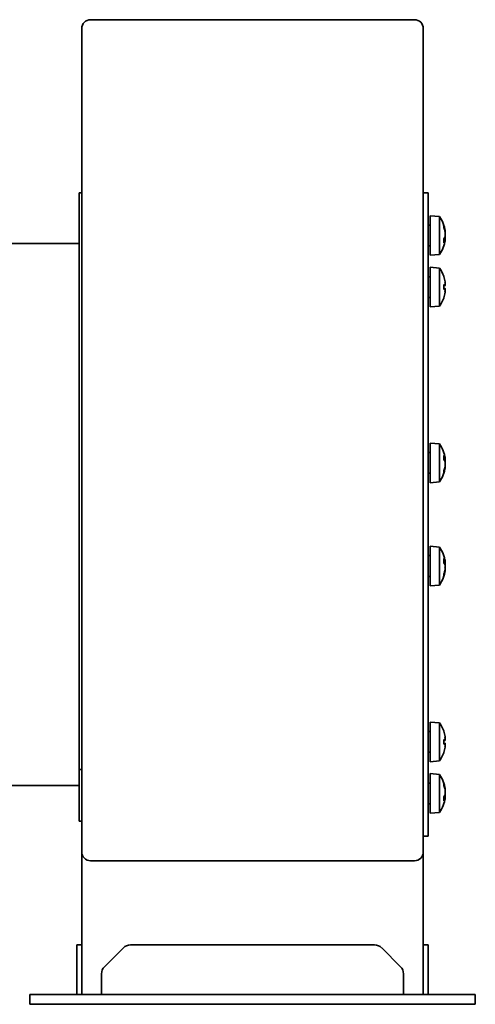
# Model space of a CAD drawing. Header units: millimetres. Extents: x 86 to 334, y 49 to 248.
# Tile 2 of 2: x 242 to 334, y 49 to 248. Entities that reach past the tile are written whole.
import ezdxf

# ---------------------------------------------------------------- set-up
doc = ezdxf.new("R2010")
doc.units = ezdxf.units.MM
doc.layers.add('Krawędzie widoczne(ISO)', color=7, linetype='Continuous', lineweight=35, true_color=0x262659)

msp = doc.modelspace()

# ---------------------------------------------------------------- linework, layer by layer
at = {"layer": 'Krawędzie widoczne(ISO)'}
for p, q in [((321.7, 248), (256.3, 248)), ((254.5, 155.5), (254.5, 246.2)), ((323.5, 246.2), (323.5, 155.5)), ((254, 213), (254, 96.47)), ((254, 213), (254.5, 213)), ((324.5, 213), (323.5, 213)), ((324.5, 83), (324.5, 213)), ((324.9, 208.38), (324.9, 200.38)), ((326.75, 208.22), (324.9, 208.38)), ((326.75, 208.22), (326.75, 200.54)), ((324.9, 206.48), (324.5, 206.48)), ((327.62, 205.98), (327.62, 206.43)), ((327.94, 205.26), (327.88, 205.25)), ((327.93, 205.11), (327.91, 205.11)), ((327.62, 202.93), (327.62, 203.73)), ((327.93, 203.66), (327.62, 203.68)), ((327.94, 203.51), (327.93, 203.51)), ((236.48, 202.8), (254, 202.8)), ((324.9, 202.28), (324.5, 202.28)), ((326.75, 200.54), (324.9, 200.38)), ((324.9, 197.96), (324.9, 189.96)), ((326.75, 197.8), (324.9, 197.96)), ((326.75, 197.8), (326.75, 190.12)), ((324.9, 196.06), (324.5, 196.06)), ((327.62, 196.09), (327.62, 196.1)), ((327.62, 193.49), (327.62, 194.43)), ((327.92, 194.27), (327.62, 194.24)), ((327.92, 193.66), (327.62, 193.68)), ((327.93, 194.67), (327.91, 194.67)), ((327.93, 193.25), (327.91, 193.25)), ((324.9, 191.86), (324.5, 191.86)), ((327.62, 191.82), (327.62, 191.84)), ((326.75, 190.12), (324.9, 189.96)), ((324.9, 162.42), (324.9, 154.42)), ((326.75, 162.26), (324.9, 162.42)), ((326.75, 162.26), (326.75, 154.58)), ((324.9, 160.52), (324.5, 160.52)), ((327.62, 159.07), (327.62, 159.87)), ((327.94, 159.29), (327.93, 159.29)), ((327.93, 159.14), (327.62, 159.12)), ((327.94, 157.54), (327.88, 157.55)), ((327.93, 157.69), (327.91, 157.69)), ((254.5, 79.8), (254.5, 155.5)), ((323.5, 155.5), (323.5, 79.8)), ((324.9, 156.32), (324.5, 156.32)), ((327.62, 156.37), (327.62, 156.82)), ((326.75, 154.58), (324.9, 154.42)), ((324.9, 141.58), (324.9, 133.58)), ((326.75, 141.42), (324.9, 141.58)), ((326.75, 141.42), (326.75, 133.74)), ((324.9, 139.68), (324.5, 139.68)), ((327.62, 138.23), (327.62, 139.03)), ((327.93, 138.31), (327.62, 138.28)), ((327.94, 138.46), (327.93, 138.46)), ((324.9, 135.48), (324.5, 135.48)), ((327.62, 135.54), (327.62, 135.98)), ((327.94, 136.71), (327.88, 136.71)), ((327.93, 136.86), (327.91, 136.86)), ((326.75, 133.74), (324.9, 133.58)), ((324.9, 106.04), (324.9, 98.04)), ((326.75, 105.88), (324.9, 106.04)), ((326.75, 105.88), (326.75, 98.2)), ((324.9, 104.14), (324.5, 104.14)), ((327.62, 104.16), (327.62, 104.18)), ((327.62, 101.57), (327.62, 102.51)), ((327.92, 102.34), (327.62, 102.32)), ((327.92, 101.73), (327.62, 101.76)), ((327.93, 102.75), (327.91, 102.75)), ((324.9, 99.94), (324.5, 99.94)), ((327.62, 99.9), (327.62, 99.91)), ((327.93, 101.33), (327.91, 101.33)), ((326.75, 98.2), (324.9, 98.04)), ((254, 96.47), (254, 86)), ((254, 96.47), (254.5, 96.47)), ((324.9, 95.62), (324.9, 87.62)), ((326.75, 95.46), (324.9, 95.62)), ((324.9, 93.72), (324.5, 93.72)), ((326.75, 95.46), (326.75, 87.78)), ((327.62, 93.22), (327.62, 93.66)), ((239.58, 93.2), (254, 93.2)), ((327.94, 92.49), (327.88, 92.49)), ((327.93, 92.34), (327.91, 92.34)), ((327.62, 90.17), (327.62, 90.97)), ((327.93, 90.89), (327.62, 90.92)), ((327.94, 90.74), (327.93, 90.74)), ((324.9, 89.52), (324.5, 89.52)), ((326.75, 87.78), (324.9, 87.62)), ((254.5, 86), (254, 86)), ((324.5, 83), (323.5, 83)), ((254.5, 79.8), (254.5, 51)), ((323.5, 51), (323.5, 79.8)), ((321.7, 78), (256.3, 78)), ((253.5, 60.41), (253.5, 61)), ((254.5, 61), (253.5, 61)), ((253.5, 60.41), (253.5, 56.59)), ((259.09, 56.59), (262.91, 60.41)), ((264.33, 61), (313.67, 61)), ((315.09, 60.41), (318.91, 56.59)), ((324.5, 61), (323.5, 61)), ((324.5, 61), (324.5, 60.41)), ((324.5, 60.41), (324.5, 56.59)), ((253.5, 55.17), (253.5, 56.59)), ((324.5, 56.59), (324.5, 55.17)), ((253.5, 55.17), (253.5, 53)), ((258.5, 53), (258.5, 55.17)), ((319.5, 55.17), (319.5, 53)), ((324.5, 55.17), (324.5, 53)), ((253.5, 53), (253.5, 51)), ((258.5, 53), (258.5, 51)), ((319.5, 53), (319.5, 51)), ((324.5, 53), (324.5, 51)), ((244, 51), (248, 51)), ((244, 49), (244, 51)), ((330, 51), (248, 51)), ((330, 51), (334, 51)), ((334, 49), (334, 51)), ((244, 49), (248, 49)), ((330, 49), (248, 49)), ((330, 49), (334, 49))]:
    msp.add_line(p, q, dxfattribs=at)
for centre, radius, start, end in [((256.3, 246.2), 1.8, 90, 180), ((321.7, 246.2), 1.8, 0, 90), ((321.5, 204.38), 6.5, 7.7377, 36.1956), ((321.5, 204.38), 6.5, 323.8044, 352.2623), ((321.5, 193.96), 6.5, 19.8815, 36.1956), ((327.42, 196.1), 0.206, 0, 19.8815), ((321.5, 193.96), 6.5, 323.8044, 340.1185), ((327.42, 191.82), 0.206, 340.1185, 0), ((321.5, 158.42), 6.5, 7.7377, 36.1956), ((321.5, 158.42), 6.5, 323.8044, 352.2623), ((321.5, 137.58), 6.5, 7.7377, 36.1956), ((321.5, 137.58), 6.5, 323.8044, 352.2623), ((321.5, 102.04), 6.5, 19.8815, 36.1956), ((327.42, 104.18), 0.206, 0, 19.8815), ((321.5, 102.04), 6.5, 323.8044, 340.1185), ((327.42, 99.9), 0.206, 340.1185, 0), ((321.5, 91.62), 6.5, 7.7377, 36.1956), ((321.5, 91.62), 6.5, 323.8044, 352.2623), ((256.3, 79.8), 1.8, 180, 270), ((321.7, 79.8), 1.8, 270, 0), ((264.33, 59), 2, 90, 135), ((313.67, 59), 2, 45, 90), ((260.5, 55.17), 2, 135, 180), ((317.5, 55.17), 2, 0, 45)]:
    msp.add_arc(centre, radius, start, end, dxfattribs=at)
for centre, major_axis, ratio, start_param, end_param in [((327.42, 206.42), (0.202, 0.045), 0.937457, 6.076564, 6.423526), ((321.54, 204.23), (6.27, 1.64), 0.93862, 6.212259, 6.390406), ((321.54, 204.67), (6.43, -0.87), 0.758355, 0.271401, 0.449548), ((321.54, 203.96), (6.46, 0.6), 0.33376, 5.904617, 6.082764), ((321.54, 204.72), (6.44, -0.74), 0.645989, 6.009705, 6.187852), ((323.04, 201.75), (4.94, 2.89), 0.148062, 0.074391, 0.145928), ((323.04, 206.88), (4.88, -3), 0.298412, 0.342443, 0.413981), ((323.04, 203.93), (1.63, 5.49), 0.853275, 4.813956, 4.885493), ((323.04, 205.3), (2.93, -4.92), 0.812989, 0.70507, 0.776607), ((328.26, 204.91), (-0.456, -0.262), 0.073585, 0.574787, 0.736125), ((321.54, 204.8), (6.46, -0.6), 0.33376, 0.200421, 0.214942), ((328.26, 203.85), (-0.456, 0.262), 0.073585, 5.54706, 5.692595), ((323.04, 201.88), (4.88, 3), 0.298412, 5.933691, 5.940742), ((328.26, 204.33), (0.455, 0.254), 0.150946, 2.279216, 2.290331), ((328.26, 203.23), (0.453, -0.124), 0.508103, 2.501338, 2.520104), ((327.42, 202.94), (-0.206, 0.023), 0.644355, 2.865695, 3.212658), ((321.54, 194.04), (5.84, -2.82), 0.979749, 0.611822, 0.789969), ((327.42, 194.42), (0.206, 0.018), 0.179732, 6.267333, 6.614295), ((321.54, 193.52), (6.46, 0.57), 0.180266, 0.153405, 0.331552), ((321.54, 194.4), (6.46, -0.57), 0.180266, 5.951633, 6.12978), ((327.42, 193.51), (-0.206, 0.018), 0.179732, 2.810483, 3.157445), ((323.04, 191.92), (4.58, 3.44), 0.554863, 6.048844, 6.120382), ((323.04, 195.67), (-4.25, 3.83), 0.664926, 3.842345, 3.913882), ((323.04, 192.25), (4.25, 3.83), 0.664926, 5.510896, 5.582433), ((323.04, 196.01), (4.58, -3.44), 0.554863, 0.162804, 0.234341), ((328.26, 194.93), (-0.452, -0.225), 0.299538, 0.567435, 0.630241), ((328.26, 192.99), (0.452, -0.225), 0.299538, 2.511352, 2.574157), ((321.54, 193.88), (-5.84, -2.82), 0.979749, 2.351624, 2.529771), ((327.42, 159.86), (0.206, 0.023), 0.644355, 6.21212, 6.559083), ((321.54, 158.08), (6.44, 0.74), 0.645989, 0.095334, 0.273481), ((323.04, 157.5), (-2.93, -4.92), 0.812989, 2.364986, 2.436523), ((323.04, 158.87), (-1.63, 5.49), 0.853275, 4.539285, 4.610822), ((328.26, 159.57), (-0.453, -0.124), 0.508103, 0.621488, 0.640255), ((321.54, 158.84), (6.46, -0.6), 0.33376, 0.200421, 0.378568), ((321.54, 158.13), (6.43, 0.87), 0.758355, 5.833638, 6.011785), ((321.54, 158.57), (6.27, -1.64), 0.93862, 6.175965, 6.354112), ((323.04, 155.92), (4.88, 3), 0.298412, 5.869205, 5.940742), ((323.04, 161.05), (4.94, -2.89), 0.148062, 6.137257, 6.208794), ((328.26, 158.95), (0.456, 0.262), 0.073585, 3.732183, 3.877718), ((321.54, 158), (6.46, 0.6), 0.33376, 6.068243, 6.082764), ((328.26, 157.89), (0.456, -0.262), 0.073585, 2.405468, 2.566806), ((323.04, 160.92), (4.88, -3), 0.298412, 0.342443, 0.349495), ((328.26, 158.47), (-0.455, 0.254), 0.150946, 0.851262, 0.862377), ((327.42, 156.38), (-0.202, 0.045), 0.937457, 3.001252, 3.348214), ((327.42, 139.02), (0.206, 0.023), 0.644355, 6.21212, 6.559083), ((321.54, 137.24), (6.44, 0.74), 0.645989, 0.095334, 0.273481), ((321.54, 138), (6.46, -0.6), 0.33376, 0.200421, 0.378568), ((323.04, 136.66), (-2.93, -4.92), 0.812989, 2.364986, 2.436523), ((323.04, 138.04), (-1.63, 5.49), 0.853275, 4.539285, 4.610822), ((323.04, 135.08), (4.88, 3), 0.298412, 5.869205, 5.940742), ((328.26, 138.11), (0.456, 0.262), 0.073585, 3.732183, 3.877718), ((321.54, 137.16), (6.46, 0.6), 0.33376, 6.068243, 6.082764), ((328.26, 138.73), (-0.453, -0.124), 0.508103, 0.621488, 0.640255), ((323.04, 140.08), (4.88, -3), 0.298412, 0.342443, 0.349495), ((328.26, 137.63), (-0.455, 0.254), 0.150946, 0.851262, 0.862377), ((321.54, 137.29), (6.43, 0.87), 0.758355, 5.833638, 6.011785), ((321.54, 137.73), (6.27, -1.64), 0.93862, 6.175965, 6.354112), ((327.42, 135.54), (-0.202, 0.045), 0.937457, 3.001252, 3.348214), ((323.04, 140.21), (4.94, -2.89), 0.148062, 6.137257, 6.208794), ((328.26, 137.05), (0.456, -0.262), 0.073585, 2.405468, 2.566806), ((321.54, 102.12), (5.84, -2.82), 0.979749, 0.611822, 0.789969), ((327.42, 102.49), (0.206, 0.018), 0.179732, 6.267333, 6.614295), ((321.54, 101.6), (6.46, 0.57), 0.180266, 0.153405, 0.331552), ((321.54, 102.48), (6.46, -0.57), 0.180266, 5.951633, 6.12978), ((327.42, 101.58), (-0.206, 0.018), 0.179732, 2.810483, 3.157445), ((323.04, 99.99), (4.58, 3.44), 0.554863, 6.048844, 6.120382), ((323.04, 103.75), (-4.25, 3.83), 0.664926, 3.842345, 3.913882), ((328.26, 103.01), (-0.452, -0.225), 0.299538, 0.567435, 0.630241), ((321.54, 101.96), (-5.84, -2.82), 0.979749, 2.351624, 2.529771), ((323.04, 100.33), (4.25, 3.83), 0.664926, 5.510896, 5.582433), ((323.04, 104.08), (4.58, -3.44), 0.554863, 0.162804, 0.234341), ((328.26, 101.07), (0.452, -0.225), 0.299538, 2.511352, 2.574157), ((327.42, 93.66), (0.202, 0.045), 0.937457, 6.076564, 6.423526), ((321.54, 91.47), (6.27, 1.64), 0.93862, 6.212259, 6.390406), ((321.54, 91.91), (6.43, -0.87), 0.758355, 0.271401, 0.449548), ((323.04, 88.99), (4.94, 2.89), 0.148062, 0.074391, 0.145928), ((323.04, 94.12), (4.88, -3), 0.298412, 0.342443, 0.413981), ((328.26, 92.15), (-0.456, -0.262), 0.073585, 0.574787, 0.736125), ((321.54, 92.04), (6.46, -0.6), 0.33376, 0.200421, 0.214942), ((321.54, 91.2), (6.46, 0.6), 0.33376, 5.904617, 6.082764), ((321.54, 91.96), (6.44, -0.74), 0.645989, 6.009705, 6.187852), ((327.42, 90.18), (-0.206, 0.023), 0.644355, 2.865695, 3.212658), ((323.04, 91.16), (1.63, 5.49), 0.853275, 4.813956, 4.885493), ((323.04, 92.54), (2.93, -4.92), 0.812989, 0.70507, 0.776607), ((328.26, 91.09), (-0.456, 0.262), 0.073585, 5.54706, 5.692595), ((323.04, 89.12), (4.88, 3), 0.298412, 5.933691, 5.940742), ((328.26, 91.56), (0.455, 0.254), 0.150946, 2.279216, 2.290331), ((328.26, 90.47), (0.453, -0.124), 0.508103, 2.501338, 2.520104)]:
    msp.add_ellipse(centre, major_axis=major_axis, ratio=ratio, start_param=start_param, end_param=end_param, dxfattribs=at)
for points, knots in [([(327.94, 205.26), (327.94, 205.26), (327.94, 205.26), (327.94, 205.28), (327.93, 205.29), (327.93, 205.34), (327.92, 205.37), (327.91, 205.42), (327.91, 205.43), (327.91, 205.45)], [-0.14159818, -0.14159818, -0.14159818, -0.14159818, -0.13573428, -0.13573428, -0.12469501, -0.12469501, -0.11365575, -0.11365575, -0.10828626, -0.10828626, -0.10828626, -0.10828626]), ([(327.91, 205.14), (327.91, 205.11), (327.92, 205.08), (327.93, 205), (327.93, 204.96), (327.94, 204.89), (327.94, 204.85), (327.94, 204.78), (327.94, 204.75), (327.94, 204.72), (327.93, 204.7), (327.93, 204.7)], [-0.1800581, -0.1800581, -0.1800581, -0.1800581, -0.16889095, -0.16889095, -0.15772379, -0.15772379, -0.14676457, -0.14676457, -0.13580535, -0.13580535, -0.13009158, -0.13009158, -0.13009158, -0.13009158]), ([(327.93, 205.11), (327.93, 205.11), (327.94, 205.11), (327.94, 205.11), (327.94, 205.12), (327.94, 205.16), (327.94, 205.18), (327.94, 205.22), (327.93, 205.24), (327.93, 205.26)], [0.0199546, 0.0199546, 0.0199546, 0.0199546, 0.02233431, 0.02233431, 0.03329353, 0.03329353, 0.04425275, 0.04425275, 0.0496824, 0.0496824, 0.0496824, 0.0496824]), ([(327.93, 204.57), (327.92, 204.59), (327.92, 204.61), (327.91, 204.63), (327.91, 204.64), (327.91, 204.64)], [-0.12203933, -0.12203933, -0.12203933, -0.12203933, -0.11365575, -0.11365575, -0.10828626, -0.10828626, -0.10828626, -0.10828626]), ([(327.93, 204.55), (327.93, 204.55), (327.93, 204.54), (327.94, 204.51), (327.94, 204.47), (327.94, 204.4), (327.94, 204.36), (327.94, 204.29), (327.93, 204.25), (327.93, 204.19), (327.92, 204.16), (327.91, 204.13), (327.91, 204.13), (327.91, 204.12)], [-0.15827539, -0.15827539, -0.15827539, -0.15827539, -0.15764996, -0.15764996, -0.14669212, -0.14669212, -0.13573428, -0.13573428, -0.12469501, -0.12469501, -0.11365575, -0.11365575, -0.10828626, -0.10828626, -0.10828626, -0.10828626]), ([(327.91, 203.66), (327.92, 203.68), (327.92, 203.7), (327.93, 203.76), (327.93, 203.8), (327.94, 203.87), (327.94, 203.91), (327.94, 203.98), (327.94, 204.01), (327.94, 204.05), (327.93, 204.06), (327.93, 204.07)], [-0.17566459, -0.17566459, -0.17566459, -0.17566459, -0.16889095, -0.16889095, -0.15772379, -0.15772379, -0.14676457, -0.14676457, -0.13580535, -0.13580535, -0.13009158, -0.13009158, -0.13009158, -0.13009158]), ([(327.91, 203.59), (327.91, 203.61), (327.92, 203.63), (327.93, 203.65), (327.93, 203.66), (327.94, 203.65), (327.94, 203.64), (327.94, 203.61), (327.94, 203.58), (327.94, 203.54), (327.93, 203.52), (327.93, 203.5)], [-0.18005785, -0.18005785, -0.18005785, -0.18005785, -0.1688907, -0.1688907, -0.15772354, -0.15772354, -0.14676432, -0.14676432, -0.1358051, -0.1358051, -0.13009133, -0.13009133, -0.13009133, -0.13009133]), ([(327.93, 204.21), (327.93, 204.22), (327.93, 204.22), (327.94, 204.25), (327.94, 204.29), (327.94, 204.35), (327.94, 204.36), (327.94, 204.38)], [-0.15827539, -0.15827539, -0.15827539, -0.15827539, -0.15764996, -0.15764996, -0.14669212, -0.14669212, -0.14159818, -0.14159818, -0.14159818, -0.14159818]), ([(327.93, 203.47), (327.93, 203.47), (327.93, 203.47), (327.94, 203.49), (327.94, 203.5), (327.94, 203.51), (327.94, 203.51), (327.94, 203.51)], [-0.15827557, -0.15827557, -0.15827557, -0.15827557, -0.15765014, -0.15765014, -0.1466923, -0.1466923, -0.14159836, -0.14159836, -0.14159836, -0.14159836]), ([(327.91, 195.02), (327.91, 194.98), (327.92, 194.94), (327.93, 194.87), (327.93, 194.83), (327.94, 194.77), (327.94, 194.74), (327.94, 194.7), (327.94, 194.68), (327.94, 194.67), (327.93, 194.67), (327.93, 194.67)], [0, 0, 0, 0, 0.01116716, 0.01116716, 0.02233431, 0.02233431, 0.03329353, 0.03329353, 0.04425275, 0.04425275, 0.04996652, 0.04996652, 0.04996652, 0.04996652]), ([(327.93, 194.57), (327.93, 194.56), (327.93, 194.56), (327.94, 194.52), (327.94, 194.48), (327.94, 194.41), (327.94, 194.38), (327.94, 194.33), (327.93, 194.3), (327.93, 194.27), (327.92, 194.27), (327.91, 194.27), (327.91, 194.27), (327.91, 194.27)], [-0.15827539, -0.15827539, -0.15827539, -0.15827539, -0.15764996, -0.15764996, -0.14669212, -0.14669212, -0.13573428, -0.13573428, -0.12469501, -0.12469501, -0.11365575, -0.11365575, -0.10828626, -0.10828626, -0.10828626, -0.10828626]), ([(327.91, 193.66), (327.91, 193.66), (327.92, 193.66), (327.93, 193.64), (327.93, 193.63), (327.94, 193.58), (327.94, 193.56), (327.94, 193.49), (327.94, 193.45), (327.94, 193.4), (327.93, 193.38), (327.93, 193.36)], [-0.1800581, -0.1800581, -0.1800581, -0.1800581, -0.16889095, -0.16889095, -0.15772379, -0.15772379, -0.14676457, -0.14676457, -0.13580535, -0.13580535, -0.13009158, -0.13009158, -0.13009158, -0.13009158]), ([(327.93, 193.25), (327.93, 193.25), (327.93, 193.25), (327.94, 193.25), (327.94, 193.24), (327.94, 193.21), (327.94, 193.19), (327.94, 193.14), (327.93, 193.11), (327.93, 193.04), (327.92, 193), (327.91, 192.94), (327.91, 192.93), (327.91, 192.91)], [-0.15827539, -0.15827539, -0.15827539, -0.15827539, -0.15764996, -0.15764996, -0.14669212, -0.14669212, -0.13573428, -0.13573428, -0.12469501, -0.12469501, -0.11365575, -0.11365575, -0.10828626, -0.10828626, -0.10828626, -0.10828626]), ([(327.93, 159.3), (327.93, 159.29), (327.93, 159.29), (327.94, 159.26), (327.94, 159.23), (327.94, 159.18), (327.94, 159.16), (327.94, 159.15), (327.93, 159.14), (327.93, 159.15), (327.92, 159.16), (327.91, 159.19), (327.91, 159.2), (327.91, 159.21)], [-0.15827539, -0.15827539, -0.15827539, -0.15827539, -0.15764996, -0.15764996, -0.14669212, -0.14669212, -0.13573428, -0.13573428, -0.12469501, -0.12469501, -0.11365575, -0.11365575, -0.10828626, -0.10828626, -0.10828626, -0.10828626]), ([(327.94, 159.29), (327.94, 159.29), (327.94, 159.29), (327.94, 159.29), (327.94, 159.3), (327.94, 159.32), (327.93, 159.32), (327.93, 159.33)], [-0.14690241, -0.14690241, -0.14690241, -0.14690241, -0.14676457, -0.14676457, -0.13580535, -0.13580535, -0.13009158, -0.13009158, -0.13009158, -0.13009158]), ([(327.93, 158.73), (327.93, 158.73), (327.93, 158.73), (327.94, 158.75), (327.94, 158.78), (327.94, 158.84), (327.94, 158.88), (327.94, 158.95), (327.93, 158.99), (327.93, 159.06), (327.92, 159.1), (327.91, 159.14), (327.91, 159.14), (327.91, 159.14)], [-0.15827539, -0.15827539, -0.15827539, -0.15827539, -0.15764996, -0.15764996, -0.14669212, -0.14669212, -0.13573428, -0.13573428, -0.12469501, -0.12469501, -0.11365575, -0.11365575, -0.11264531, -0.11264531, -0.11264531, -0.11264531]), ([(327.91, 158.68), (327.91, 158.67), (327.92, 158.65), (327.93, 158.59), (327.93, 158.56), (327.94, 158.49), (327.94, 158.46), (327.94, 158.38), (327.94, 158.34), (327.94, 158.29), (327.93, 158.27), (327.93, 158.25)], [-0.18005785, -0.18005785, -0.18005785, -0.18005785, -0.1688907, -0.1688907, -0.15772354, -0.15772354, -0.14676432, -0.14676432, -0.1358051, -0.1358051, -0.13009133, -0.13009133, -0.13009133, -0.13009133]), ([(327.91, 158.16), (327.91, 158.17), (327.92, 158.19), (327.93, 158.22), (327.93, 158.23), (327.93, 158.24)], [0, 0, 0, 0, 0.01116716, 0.01116716, 0.01357731, 0.01357731, 0.01357731, 0.01357731]), ([(327.93, 158.11), (327.93, 158.1), (327.93, 158.1), (327.94, 158.08), (327.94, 158.06), (327.94, 158), (327.94, 157.96), (327.94, 157.89), (327.93, 157.85), (327.93, 157.77), (327.92, 157.74), (327.91, 157.69), (327.91, 157.67), (327.91, 157.66)], [-0.15827557, -0.15827557, -0.15827557, -0.15827557, -0.15765014, -0.15765014, -0.1466923, -0.1466923, -0.13573446, -0.13573446, -0.12469519, -0.12469519, -0.11365593, -0.11365593, -0.10828644, -0.10828644, -0.10828644, -0.10828644]), ([(327.91, 157.35), (327.91, 157.39), (327.92, 157.42), (327.93, 157.48), (327.93, 157.5), (327.94, 157.53), (327.94, 157.54), (327.94, 157.54), (327.94, 157.54), (327.94, 157.54)], [-0.1800581, -0.1800581, -0.1800581, -0.1800581, -0.16889095, -0.16889095, -0.15772379, -0.15772379, -0.14676457, -0.14676457, -0.14539301, -0.14539301, -0.14539301, -0.14539301]), ([(327.94, 158.42), (327.94, 158.42), (327.94, 158.42), (327.94, 158.46), (327.94, 158.5), (327.94, 158.55), (327.93, 158.57), (327.93, 158.59)], [0.03315569, 0.03315569, 0.03315569, 0.03315569, 0.03329353, 0.03329353, 0.04425275, 0.04425275, 0.04996652, 0.04996652, 0.04996652, 0.04996652]), ([(327.93, 157.54), (327.93, 157.55), (327.93, 157.55), (327.94, 157.58), (327.94, 157.61), (327.94, 157.66), (327.94, 157.67), (327.94, 157.69), (327.94, 157.69), (327.93, 157.69)], [-0.15797902, -0.15797902, -0.15797902, -0.15797902, -0.15764996, -0.15764996, -0.14669212, -0.14669212, -0.13573428, -0.13573428, -0.12832655, -0.12832655, -0.12832655, -0.12832655]), ([(327.93, 138.46), (327.93, 138.46), (327.93, 138.45), (327.94, 138.42), (327.94, 138.39), (327.94, 138.34), (327.94, 138.33), (327.94, 138.31), (327.93, 138.3), (327.93, 138.31), (327.92, 138.33), (327.91, 138.35), (327.91, 138.36), (327.91, 138.37)], [-0.15827539, -0.15827539, -0.15827539, -0.15827539, -0.15764996, -0.15764996, -0.14669212, -0.14669212, -0.13573428, -0.13573428, -0.12469501, -0.12469501, -0.11365575, -0.11365575, -0.10828626, -0.10828626, -0.10828626, -0.10828626]), ([(327.93, 137.89), (327.93, 137.9), (327.93, 137.9), (327.94, 137.92), (327.94, 137.94), (327.94, 138), (327.94, 138.04), (327.94, 138.11), (327.93, 138.15), (327.93, 138.23), (327.92, 138.26), (327.91, 138.3), (327.91, 138.3), (327.91, 138.31)], [-0.15827557, -0.15827557, -0.15827557, -0.15827557, -0.15765014, -0.15765014, -0.1466923, -0.1466923, -0.13573446, -0.13573446, -0.12469519, -0.12469519, -0.11365593, -0.11365593, -0.11264549, -0.11264549, -0.11264549, -0.11264549]), ([(327.91, 137.84), (327.91, 137.83), (327.92, 137.81), (327.93, 137.76), (327.93, 137.72), (327.94, 137.66), (327.94, 137.62), (327.94, 137.54), (327.94, 137.5), (327.94, 137.45), (327.93, 137.43), (327.93, 137.41)], [0, 0, 0, 0, 0.01116716, 0.01116716, 0.02233431, 0.02233431, 0.03329353, 0.03329353, 0.04425275, 0.04425275, 0.04996652, 0.04996652, 0.04996652, 0.04996652]), ([(327.91, 137.32), (327.91, 137.33), (327.92, 137.35), (327.93, 137.39), (327.93, 137.39), (327.93, 137.4)], [-0.18005785, -0.18005785, -0.18005785, -0.18005785, -0.1688907, -0.1688907, -0.16648054, -0.16648054, -0.16648054, -0.16648054]), ([(327.94, 138.46), (327.94, 138.46), (327.94, 138.46), (327.94, 138.45), (327.94, 138.46), (327.94, 138.48), (327.93, 138.49), (327.93, 138.5)], [-0.14690241, -0.14690241, -0.14690241, -0.14690241, -0.14676457, -0.14676457, -0.13580535, -0.13580535, -0.13009158, -0.13009158, -0.13009158, -0.13009158]), ([(327.94, 137.58), (327.94, 137.58), (327.94, 137.58), (327.94, 137.62), (327.94, 137.66), (327.94, 137.71), (327.93, 137.73), (327.93, 137.75)], [-0.14690216, -0.14690216, -0.14690216, -0.14690216, -0.14676432, -0.14676432, -0.1358051, -0.1358051, -0.13009133, -0.13009133, -0.13009133, -0.13009133]), ([(327.93, 137.27), (327.93, 137.27), (327.93, 137.27), (327.94, 137.25), (327.94, 137.22), (327.94, 137.16), (327.94, 137.12), (327.94, 137.05), (327.93, 137.01), (327.93, 136.94), (327.92, 136.9), (327.91, 136.85), (327.91, 136.84), (327.91, 136.82)], [-0.15827539, -0.15827539, -0.15827539, -0.15827539, -0.15764996, -0.15764996, -0.14669212, -0.14669212, -0.13573428, -0.13573428, -0.12469501, -0.12469501, -0.11365575, -0.11365575, -0.10828626, -0.10828626, -0.10828626, -0.10828626]), ([(327.91, 136.51), (327.91, 136.55), (327.92, 136.58), (327.93, 136.64), (327.93, 136.66), (327.94, 136.69), (327.94, 136.7), (327.94, 136.71), (327.94, 136.71), (327.94, 136.71)], [-0.1800581, -0.1800581, -0.1800581, -0.1800581, -0.16889095, -0.16889095, -0.15772379, -0.15772379, -0.14676457, -0.14676457, -0.14539301, -0.14539301, -0.14539301, -0.14539301]), ([(327.93, 136.71), (327.93, 136.71), (327.93, 136.71), (327.94, 136.74), (327.94, 136.77), (327.94, 136.82), (327.94, 136.84), (327.94, 136.85), (327.94, 136.85), (327.93, 136.86)], [-0.15797902, -0.15797902, -0.15797902, -0.15797902, -0.15764996, -0.15764996, -0.14669212, -0.14669212, -0.13573428, -0.13573428, -0.12832655, -0.12832655, -0.12832655, -0.12832655]), ([(327.91, 103.09), (327.91, 103.06), (327.92, 103.02), (327.93, 102.94), (327.93, 102.9), (327.94, 102.84), (327.94, 102.82), (327.94, 102.77), (327.94, 102.76), (327.94, 102.75), (327.93, 102.75), (327.93, 102.75)], [-0.18005785, -0.18005785, -0.18005785, -0.18005785, -0.1688907, -0.1688907, -0.15772354, -0.15772354, -0.14676432, -0.14676432, -0.1358051, -0.1358051, -0.13009133, -0.13009133, -0.13009133, -0.13009133]), ([(327.93, 102.64), (327.93, 102.64), (327.93, 102.64), (327.94, 102.6), (327.94, 102.56), (327.94, 102.49), (327.94, 102.45), (327.94, 102.4), (327.93, 102.38), (327.93, 102.35), (327.92, 102.34), (327.91, 102.34), (327.91, 102.34), (327.91, 102.34)], [-0.15827557, -0.15827557, -0.15827557, -0.15827557, -0.15765014, -0.15765014, -0.1466923, -0.1466923, -0.13573446, -0.13573446, -0.12469519, -0.12469519, -0.11365593, -0.11365593, -0.10828644, -0.10828644, -0.10828644, -0.10828644]), ([(327.91, 101.73), (327.91, 101.74), (327.92, 101.74), (327.93, 101.72), (327.93, 101.7), (327.94, 101.66), (327.94, 101.63), (327.94, 101.57), (327.94, 101.53), (327.94, 101.47), (327.93, 101.45), (327.93, 101.43)], [-0.1800581, -0.1800581, -0.1800581, -0.1800581, -0.16889095, -0.16889095, -0.15772379, -0.15772379, -0.14676457, -0.14676457, -0.13580535, -0.13580535, -0.13009158, -0.13009158, -0.13009158, -0.13009158]), ([(327.93, 101.33), (327.93, 101.33), (327.93, 101.33), (327.94, 101.33), (327.94, 101.32), (327.94, 101.29), (327.94, 101.27), (327.94, 101.22), (327.93, 101.18), (327.93, 101.11), (327.92, 101.07), (327.91, 101.02), (327.91, 101), (327.91, 100.98)], [-0.15827539, -0.15827539, -0.15827539, -0.15827539, -0.15764996, -0.15764996, -0.14669212, -0.14669212, -0.13573428, -0.13573428, -0.12469501, -0.12469501, -0.11365575, -0.11365575, -0.10828626, -0.10828626, -0.10828626, -0.10828626]), ([(327.94, 92.49), (327.94, 92.49), (327.94, 92.5), (327.94, 92.51), (327.93, 92.53), (327.93, 92.58), (327.92, 92.61), (327.91, 92.65), (327.91, 92.67), (327.91, 92.69)], [-0.14159836, -0.14159836, -0.14159836, -0.14159836, -0.13573446, -0.13573446, -0.12469519, -0.12469519, -0.11365593, -0.11365593, -0.10828644, -0.10828644, -0.10828644, -0.10828644]), ([(327.91, 92.38), (327.91, 92.35), (327.92, 92.32), (327.93, 92.24), (327.93, 92.2), (327.94, 92.13), (327.94, 92.09), (327.94, 92.02), (327.94, 91.99), (327.94, 91.95), (327.93, 91.94), (327.93, 91.93)], [-0.1800581, -0.1800581, -0.1800581, -0.1800581, -0.16889095, -0.16889095, -0.15772379, -0.15772379, -0.14676457, -0.14676457, -0.13580535, -0.13580535, -0.13009158, -0.13009158, -0.13009158, -0.13009158]), ([(327.93, 91.8), (327.92, 91.82), (327.92, 91.84), (327.91, 91.87), (327.91, 91.87), (327.91, 91.88)], [-0.12203933, -0.12203933, -0.12203933, -0.12203933, -0.11365575, -0.11365575, -0.10828626, -0.10828626, -0.10828626, -0.10828626]), ([(327.93, 91.79), (327.93, 91.78), (327.93, 91.78), (327.94, 91.75), (327.94, 91.71), (327.94, 91.63), (327.94, 91.59), (327.94, 91.52), (327.93, 91.49), (327.93, 91.43), (327.92, 91.4), (327.91, 91.37), (327.91, 91.36), (327.91, 91.36)], [-0.15827539, -0.15827539, -0.15827539, -0.15827539, -0.15764996, -0.15764996, -0.14669212, -0.14669212, -0.13573428, -0.13573428, -0.12469501, -0.12469501, -0.11365575, -0.11365575, -0.10828626, -0.10828626, -0.10828626, -0.10828626]), ([(327.93, 92.34), (327.93, 92.34), (327.94, 92.34), (327.94, 92.35), (327.94, 92.36), (327.94, 92.39), (327.94, 92.42), (327.94, 92.46), (327.93, 92.48), (327.93, 92.49)], [-0.16010326, -0.16010326, -0.16010326, -0.16010326, -0.15772354, -0.15772354, -0.14676432, -0.14676432, -0.1358051, -0.1358051, -0.13037545, -0.13037545, -0.13037545, -0.13037545]), ([(327.93, 91.45), (327.93, 91.45), (327.93, 91.46), (327.94, 91.49), (327.94, 91.53), (327.94, 91.58), (327.94, 91.6), (327.94, 91.62)], [-0.15827539, -0.15827539, -0.15827539, -0.15827539, -0.15764996, -0.15764996, -0.14669212, -0.14669212, -0.14159818, -0.14159818, -0.14159818, -0.14159818]), ([(327.91, 90.89), (327.92, 90.91), (327.92, 90.94), (327.93, 91), (327.93, 91.04), (327.94, 91.11), (327.94, 91.15), (327.94, 91.22), (327.94, 91.25), (327.94, 91.28), (327.93, 91.3), (327.93, 91.3)], [-0.17566459, -0.17566459, -0.17566459, -0.17566459, -0.16889095, -0.16889095, -0.15772379, -0.15772379, -0.14676457, -0.14676457, -0.13580535, -0.13580535, -0.13009158, -0.13009158, -0.13009158, -0.13009158]), ([(327.91, 90.82), (327.91, 90.85), (327.92, 90.87), (327.93, 90.89), (327.93, 90.89), (327.94, 90.89), (327.94, 90.88), (327.94, 90.84), (327.94, 90.82), (327.94, 90.78), (327.93, 90.76), (327.93, 90.74)], [0, 0, 0, 0, 0.01116716, 0.01116716, 0.02233431, 0.02233431, 0.03329353, 0.03329353, 0.04425275, 0.04425275, 0.04996652, 0.04996652, 0.04996652, 0.04996652]), ([(327.93, 90.7), (327.93, 90.7), (327.93, 90.7), (327.94, 90.72), (327.94, 90.74), (327.94, 90.74), (327.94, 90.74), (327.94, 90.74)], [-0.15827539, -0.15827539, -0.15827539, -0.15827539, -0.15764996, -0.15764996, -0.14669212, -0.14669212, -0.14159818, -0.14159818, -0.14159818, -0.14159818])]:
    msp.add_open_spline(points, degree=3, knots=knots, dxfattribs=at)

doc.saveas('drawing.dxf')
